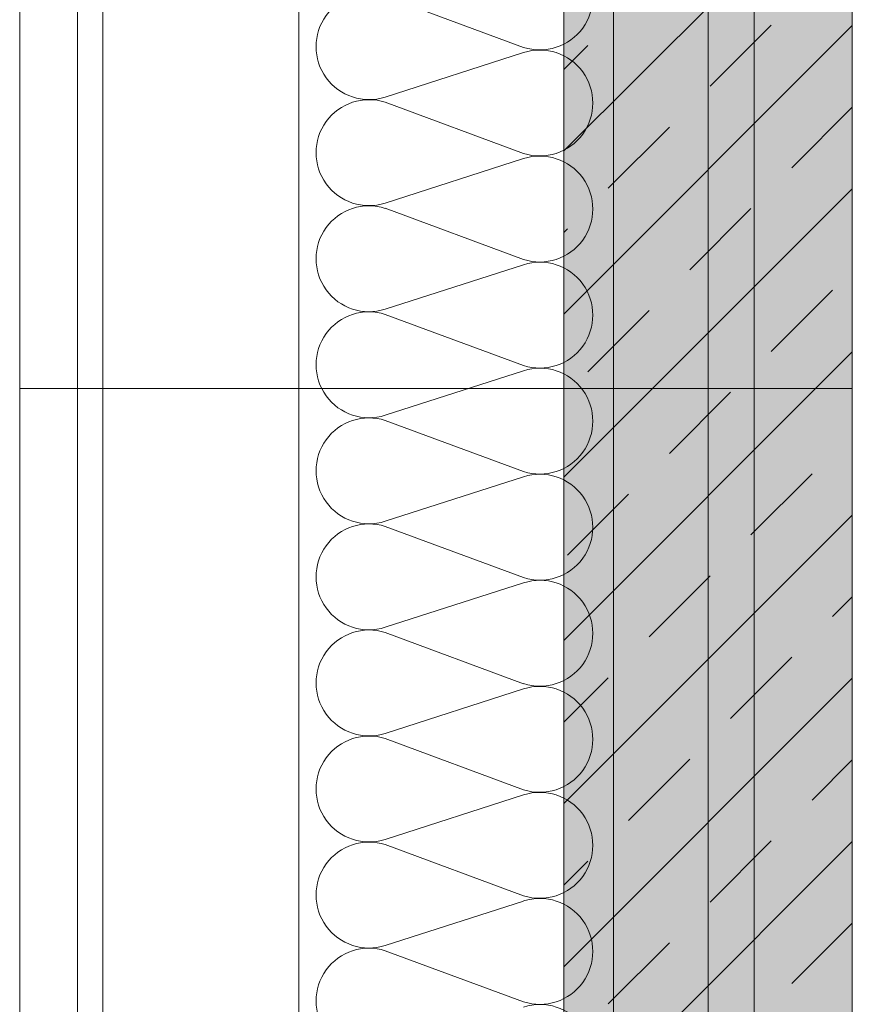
# Model space of a CAD drawing. Extents: x -720 to 300, y 62 to 1162.
# Tile 113 of 143: x -10 to 4, y 924 to 941. Entities that reach past the tile are written whole.
import ezdxf
from ezdxf.lldxf.tags import DXFTag

# ---------------------------------------------------------------- set-up
doc = ezdxf.new("R2010")
doc.units = 0
doc.layers.get('0').update_dxf_attribs({"lineweight": 13})
for name, color, linetype, lineweight, true_color in [('30 -33 Aussenwände- 7 Fassade_ Elemente', 7, 'Continuous', 9, 0x00aacc), ('30 -34 Innenwände- 1 tragend', 7, 'Continuous', 13, 0xdd0806), ('70 -75 Raumstempel-2 Verweislinie', 7, 'Continuous', 9, 0xff6600), ('iwb_Schraffur_F90_feuerbestaendig', 1, 'Continuous', 13, 0xff0000)]:
    doc.layers.add(name, color=color, linetype=linetype, lineweight=lineweight, true_color=true_color)
doc.layers.add('70 -71 Achsen- 1 Gebäudeachsen', color=7, linetype='STRICHPUNKT2-A06G94018I', lineweight=18)
doc.layers.add('70 -75 Raumstempel- 3 Wandstempel', color=7, linetype='Continuous', lineweight=50)
tags = doc.linetypes.add('STRICHPUNKT2-A06G94018I', pattern=[12.7, 6.35, -3.175, 0, -3.175]).pattern_tags.tags
tags[10:11] = [DXFTag(74, 4), DXFTag(75, 0), DXFTag(340, '0'), DXFTag(46, 0.0), DXFTag(50, 0.0), DXFTag(44, 0.0), DXFTag(45, 0.0)]
tags[8:9] = [DXFTag(74, 4), DXFTag(75, 0), DXFTag(340, '0'), DXFTag(46, 0.0), DXFTag(50, 0.0), DXFTag(44, 0.0), DXFTag(45, 0.0)]
tags[6:7] = [DXFTag(74, 4), DXFTag(75, 0), DXFTag(340, '0'), DXFTag(46, 0.0), DXFTag(50, 0.0), DXFTag(44, 0.0), DXFTag(45, 0.0)]
tags[4:5] = [DXFTag(74, 4), DXFTag(75, 0), DXFTag(340, '0'), DXFTag(46, 0.0), DXFTag(50, 0.0), DXFTag(44, 0.0), DXFTag(45, 0.0)]

# ---------------------------------------------------------------- blocks, each defined once
blk = doc.blocks.new('Referenz-A06G94038I')
at = {"layer": '30 -33 Aussenwände- 7 Fassade_ Elemente', "color": 0, "linetype": 'Continuous', "lineweight": -2, "ltscale": 0.13}
for p, q in [((-5.457, 906.112), (-5.457, 1000.412)), ((-10.297, 998.512), (-10.297, 908.012)), ((0.003, 995.412), (0.003, 911.112)), ((2.443, 911.112), (2.443, 995.412)), ((-9.297, 911.612), (-9.297, 994.912)), ((-5.457, 994.912), (-5.457, 911.612)), ((-1.557, 940.231), (-3.957, 941.118)), ((-3.957, 939.369), (-1.557, 940.141)), ((-1.557, 938.392), (-3.957, 939.279)), ((-3.957, 937.531), (-1.557, 938.302)), ((-1.557, 936.553), (-3.957, 937.441)), ((-3.957, 935.692), (-1.557, 936.463)), ((-1.557, 934.715), (-3.957, 935.602)), ((-3.957, 933.854), (-1.557, 934.625)), ((-1.557, 932.876), (-3.957, 933.764)), ((-3.957, 932.015), (-1.557, 932.786)), ((-1.557, 931.038), (-3.957, 931.925)), ((-3.957, 930.177), (-1.557, 930.948)), ((-1.557, 929.199), (-3.957, 930.087)), ((-3.957, 928.338), (-1.557, 929.109)), ((-1.557, 927.361), (-3.957, 928.248)), ((-3.957, 926.5), (-1.557, 927.271)), ((-1.557, 925.522), (-3.957, 926.41)), ((-3.957, 924.661), (-1.557, 925.432)), ((-1.557, 923.684), (-3.957, 924.571))]:
    blk.add_line(p, q, dxfattribs=at)
for centre, major_axis, end_param in [((-1.276, 941.105), (-0.282, -0.874), 3.765224), ((-4.239, 940.243), (0.282, 0.874), 3.764652), ((-1.276, 939.266), (-0.282, -0.874), 3.765224), ((-4.239, 938.405), (0.282, 0.874), 3.764652), ((-1.276, 937.428), (-0.282, -0.874), 3.765224), ((-4.239, 936.566), (0.282, 0.874), 3.764652), ((-1.276, 935.589), (-0.282, -0.874), 3.765224), ((-4.239, 934.728), (0.282, 0.874), 3.764652), ((-1.276, 933.751), (-0.282, -0.874), 3.765224), ((-4.239, 932.889), (0.282, 0.874), 3.764652), ((-1.276, 931.912), (-0.282, -0.874), 3.765224), ((-4.239, 931.051), (0.282, 0.874), 3.764652), ((-1.276, 930.074), (-0.282, -0.874), 3.765224), ((-4.239, 929.212), (0.282, 0.874), 3.764652), ((-1.276, 928.235), (-0.282, -0.874), 3.765224), ((-4.239, 927.374), (0.282, 0.874), 3.764652), ((-1.276, 926.397), (-0.282, -0.874), 3.765224), ((-4.239, 925.535), (0.282, 0.874), 3.764652), ((-1.276, 924.558), (-0.282, -0.874), 3.765224), ((-4.239, 923.697), (0.282, 0.874), 3.764652), ((-1.276, 922.72), (-0.282, -0.874), 3.765224)]:
    blk.add_ellipse(centre, major_axis=major_axis, ratio=1, start_param=0, end_param=end_param, dxfattribs=at)
at = {"layer": '30 -34 Innenwände- 1 tragend', "color": 0, "lineweight": -2}
for p, q in [((-0.857, 995.912), (-0.857, 906.412)), ((4.143, 995.912), (4.143, 901.412)), ((-0.857, 938.435), (4.143, 943.435)), ((-0.857, 938.435), (4.143, 943.435)), ((-0.857, 935.607), (4.143, 940.607)), ((-0.857, 935.607), (4.143, 940.607)), ((1.678, 939.556), (2.739, 940.617)), ((1.678, 939.556), (2.739, 940.617)), ((-0.857, 939.849), (-0.443, 940.264)), ((-0.857, 939.849), (-0.443, 940.264)), ((3.093, 938.142), (4.143, 939.192)), ((3.093, 938.142), (4.143, 939.192)), ((-0.089, 937.789), (0.971, 938.849)), ((-0.089, 937.789), (0.971, 938.849)), ((-0.857, 932.778), (4.143, 937.778)), ((-0.857, 932.778), (4.143, 937.778)), ((1.325, 936.374), (2.385, 937.435)), ((1.325, 936.374), (2.385, 937.435)), ((-0.857, 937.021), (-0.796, 937.082)), ((-0.857, 937.021), (-0.796, 937.082)), ((2.739, 934.96), (3.8, 936.021)), ((2.739, 934.96), (3.8, 936.021)), ((-0.443, 934.607), (0.618, 935.667)), ((-0.443, 934.607), (0.618, 935.667)), ((-0.857, 929.95), (4.143, 934.95)), ((-0.857, 929.95), (4.143, 934.95)), ((0.971, 933.192), (2.032, 934.253)), ((0.971, 933.192), (2.032, 934.253)), ((2.385, 931.778), (3.446, 932.839)), ((2.385, 931.778), (3.446, 932.839)), ((-0.796, 931.425), (0.264, 932.485)), ((-0.796, 931.425), (0.264, 932.485)), ((-0.857, 927.121), (4.143, 932.121)), ((-0.857, 927.121), (4.143, 932.121)), ((0.618, 930.011), (1.678, 931.071)), ((0.618, 930.011), (1.678, 931.071)), ((3.8, 930.364), (4.143, 930.707)), ((3.8, 930.364), (4.143, 930.707)), ((2.032, 928.596), (3.093, 929.657)), ((2.032, 928.596), (3.093, 929.657)), ((-0.857, 928.535), (-0.089, 929.303)), ((-0.857, 928.535), (-0.089, 929.303)), ((-0.857, 924.293), (4.143, 929.293)), ((-0.857, 924.293), (4.143, 929.293)), ((0.264, 926.829), (1.325, 927.889)), ((0.264, 926.829), (1.325, 927.889)), ((3.446, 927.182), (4.143, 927.879)), ((3.446, 927.182), (4.143, 927.879)), ((-0.857, 921.464), (4.143, 926.464)), ((-0.857, 921.464), (4.143, 926.464)), ((1.678, 925.414), (2.739, 926.475)), ((1.678, 925.414), (2.739, 926.475)), ((-0.857, 925.707), (-0.443, 926.121)), ((-0.857, 925.707), (-0.443, 926.121)), ((3.093, 924), (4.143, 925.05)), ((3.093, 924), (4.143, 925.05)), ((-0.089, 923.647), (0.971, 924.707)), ((-0.089, 923.647), (0.971, 924.707))]:
    blk.add_line(p, q, dxfattribs=at)
at = {"layer": '30 -34 Innenwände- 1 tragend', "color": 0, "linetype": 'Continuous', "lineweight": -2, "ltscale": 0.13}
for p, q in [((-0.857, 995.912), (-0.857, 906.412)), ((4.143, 995.912), (4.143, 901.412))]:
    blk.add_line(p, q, dxfattribs=at)
at = {"layer": '70 -71 Achsen- 1 Gebäudeachsen', "color": 0, "linetype": 'STRICHPUNKT2-A06G94018I', "lineweight": -2, "ltscale": 0.13}
blk.add_line((1.643, 1084.852), (1.643, 85.412), dxfattribs=at)
at = {"layer": '70 -75 Raumstempel- 3 Wandstempel', "color": 0, "linetype": 'Continuous', "lineweight": -2, "ltscale": 0.13}
blk.add_line((4.143, 934.315), (-10.297, 934.315), dxfattribs=at)
at = {"layer": '70 -75 Raumstempel-2 Verweislinie', "color": 0, "linetype": 'Continuous', "lineweight": -2, "ltscale": 0.13}
blk.add_line((-8.858, 1104.852), (-8.858, 891.812), dxfattribs=at)
blk = doc.blocks.new('Referenz-A06G94058I')
at = {"layer": 'iwb_Schraffur_F90_feuerbestaendig', "linetype": 'Continuous', "ltscale": 0.13}
blk.add_solid([(-0.856, 1007.012), (4.144, 1007.012), (-0.856, 906.349), (4.144, 906.349)], dxfattribs=at)

msp = doc.modelspace()

# ---------------------------------------------------------------- block references
at = {"color": 8, "lineweight": 13, "ltscale": 0.13, "true_color": 0x808080}
msp.add_blockref('Referenz-A06G94038I', (0, 0), dxfattribs=at)
at = {"color": 8, "lineweight": 25, "ltscale": 0.25, "true_color": 0x808080}
msp.add_blockref('Referenz-A06G94058I', (0, 0), dxfattribs=at)

doc.saveas('drawing.dxf')
